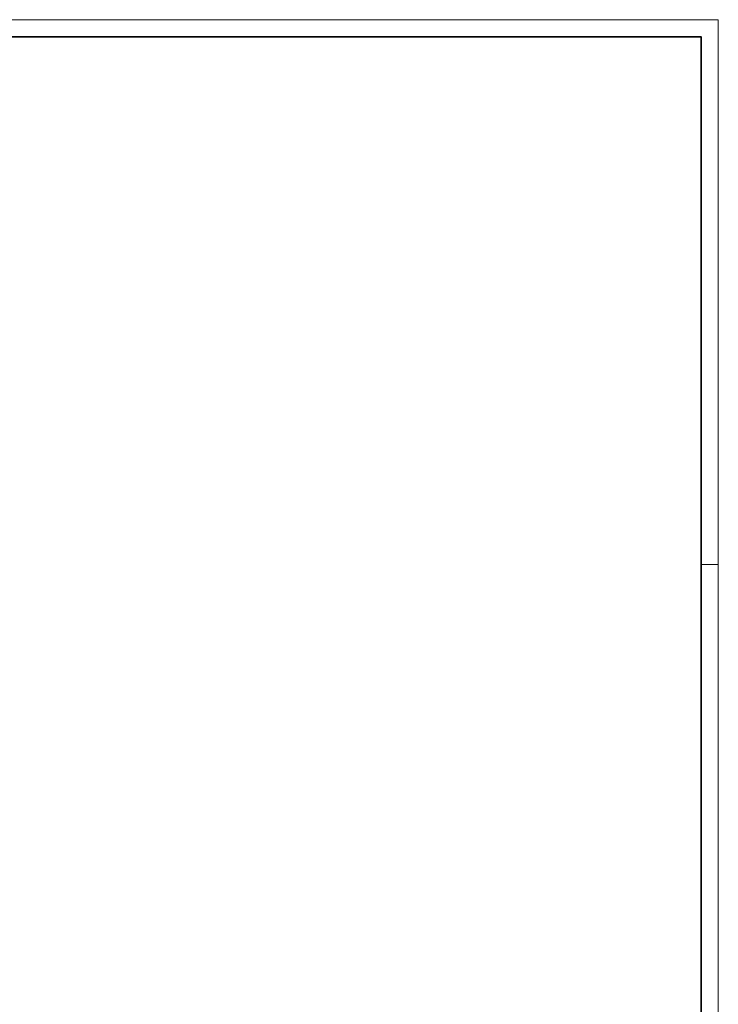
# Model space of a CAD drawing. Extents: x -740 to 300, y 62 to 1112.
# Tile 187 of 187: x 96 to 300, y 825 to 1112. Entities that reach past the tile are written whole.
import ezdxf
from ezdxf.lldxf.tags import DXFTag

# ---------------------------------------------------------------- set-up
doc = ezdxf.new("R2010")
doc.units = 0
doc.layers.add('iwb_Plankopf Rahmen', color=7, linetype='Continuous', lineweight=35)
tags = doc.linetypes.add('grob', pattern=[14, 3, -8, 3]).pattern_tags.tags
tags[8:9] = [DXFTag(74, 4), DXFTag(75, 0), DXFTag(340, '0'), DXFTag(46, 0.0), DXFTag(50, 0.0), DXFTag(44, 0.0), DXFTag(45, 0.0)]
tags[6:7] = [DXFTag(74, 4), DXFTag(75, 0), DXFTag(340, '0'), DXFTag(46, 0.0), DXFTag(50, 0.0), DXFTag(44, 0.0), DXFTag(45, 0.0)]
tags[4:5] = [DXFTag(74, 4), DXFTag(75, 0), DXFTag(340, '0'), DXFTag(46, 0.0), DXFTag(50, 0.0), DXFTag(44, 0.0), DXFTag(45, 0.0)]

msp = doc.modelspace()

# ---------------------------------------------------------------- linework, layer by layer
at = {"layer": 'iwb_Plankopf Rahmen', "color": 8, "linetype": 'grob', "lineweight": 5, "ltscale": 0.13, "true_color": 0x808080}
msp.add_line((300.35, 953.43), (295.35, 953.43), dxfattribs=at)
at = {"layer": 'iwb_Plankopf Rahmen', "color": 8, "lineweight": 13, "ltscale": 0.13, "true_color": 0x808080}
msp.add_lwpolyline([(300.35, 62.43), (-719.65, 62.43), (-719.65, 1112.43), (300.35, 1112.43), (300.35, 62.43)], close=True, dxfattribs=at)
at = {"layer": 'iwb_Plankopf Rahmen', "ltscale": 0.35}
msp.add_lwpolyline([(-699.65, 67.43), (-699.65, 1107.43), (295.35, 1107.43), (295.35, 67.43), (-599.65, 67.43), (-699.65, 67.43)], close=True, dxfattribs=at)

doc.saveas('drawing.dxf')
